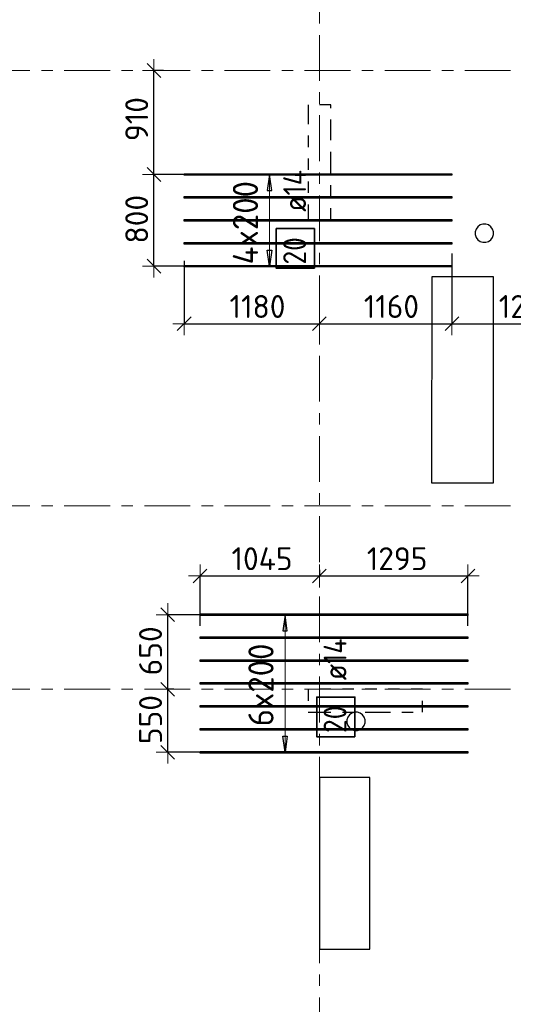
# Model space of a CAD drawing. Header units: metres. Extents: x -38 to 98, y -15 to 21.
# Tile 7 of 147: x 2 to 6, y 5 to 13. Entities that reach past the tile are written whole.
import ezdxf

# ---------------------------------------------------------------- set-up
doc = ezdxf.new("R2010")
doc.units = ezdxf.units.M
doc.header["$PDMODE"] = 65
for name, pattern in [('______11', [0.5, 0.4, -0.05, 0, -0.05]), ('______2', [0.0405, 0.03, -0.0105]), ('______5', [1.1, 0.8, -0.1, 0.1, -0.1])]:
    doc.linetypes.add(name, pattern=pattern)
for name, color, linetype, lineweight in [('XR$1$Осевая линия (1)', 7, '______5', 13), ('XR$4$Перекрытие (1)', 7, 'Continuous', 35), ('XR$4$Размерная линия (1)', 7, 'Continuous', 13)]:
    doc.layers.add(name, color=color, linetype=linetype, lineweight=lineweight)
doc.layers.add('XR$4$Арм.стержн.Доп. Арм верхн.зоны Х', color=7, linetype='Continuous', lineweight=35, true_color=0x8c8cff)
doc.layers.add('XR$6$Стена_ бетон несущ.', color=7, linetype='Continuous', lineweight=70, true_color=0xb4b496)
doc.styles.add('ISOCPEUR', font='txt')
doc.dimstyles.new('DIMSTYLE_3', dxfattribs={"dimtxt": 0.2, "dimasz": 0.2, "dimexe": 0, "dimexo": 0, "dimgap": 0.1, "dimtad": 2, "dimdec": 0, "dimlfac": 1000, "dimrnd": 5, "dimzin": 12, "dimdsep": 46, "dimtxsty": 'ISOCPEUR', "dimblk1": 'ALL_ML_STRICH', "dimblk2": 'ALL_ML_STRICH', "dimsah": 1, "dimcen": 0, "dimclrd": 7, "dimclre": 256, "dimclrt": 7, "dimadec": 0, "dimazin": 0, "dimtfac": 1, "dimtdec": 0, "dimtix": 1, "dimtmove": 2, "dimatfit": 3, "dimfxl": 0, "dimtzin": 0, "dimlwd": 0, "dimlwe": -3, "dimarcsym": 0})
doc.dimstyles.new('DIMSTYLE_33', dxfattribs={"dimtxt": 0.2, "dimasz": 0.2, "dimexe": 0, "dimexo": 0, "dimgap": 0.1, "dimtad": 2, "dimdec": 0, "dimlfac": 1000, "dimrnd": 5, "dimzin": 12, "dimdsep": 46, "dimtxsty": 'ISOCPEUR', "dimblk1": 'ALL_ML_STRICH', "dimblk2": 'ALL_ML_STRICH', "dimsah": 1, "dimcen": 0, "dimclrd": 7, "dimclre": 256, "dimclrt": 7, "dimadec": 0, "dimazin": 0, "dimtfac": 1, "dimtdec": 0, "dimtix": 1, "dimtmove": 2, "dimatfit": 3, "dimfxl": 0, "dimtvp": 1.2, "dimtzin": 0, "dimlwd": 0, "dimlwe": -3, "dimarcsym": 0})

# ---------------------------------------------------------------- blocks, each defined once
blk = doc.blocks.new('ALL_ML_STRICH')
at = {"color": 0, "linetype": 'ByBlock', "lineweight": -2}
for p, q in [((0, -0.5), (0, 0.5)), ((-1, 0), (0.5, 0)), ((-0.3, -0.3), (0.3, 0.3))]:
    blk.add_line(p, q, dxfattribs=at)
blk = doc.blocks.new('*D293')
at = {"layer": 'DEFPOINTS', "color": 7, "linetype": 'Continuous', "lineweight": 13, "transparency": 33554687}
for p in [(4.5, 8.4633), (3.4568, 8.3892), (3.4568, 7.9344)]:
    blk.add_point(p, dxfattribs=at)
at = {"layer": 'XR$4$Размерная линия (1)', "color": 9, "linetype": 'Continuous', "lineweight": -2, "true_color": 0xc7c7c7, "transparency": 33554687}
for p, q in [((4.5, 8.4433), (4.5, 8.3892)), ((3.4568, 7.9544), (3.4568, 8.3892))]:
    blk.add_line(p, q, dxfattribs=at)
at = {"layer": 'XR$4$Размерная линия (1)', "color": 7, "linetype": 'Continuous', "lineweight": -2, "transparency": 33554687}
blk.add_line((3.4568, 8.3892), (4.5, 8.3892), dxfattribs=at)
at = {"layer": 'XR$4$Размерная линия (1)', "color": 7, "linetype": 'Continuous', "lineweight": 13, "transparency": 33554687, "xscale": 0.2, "yscale": 0.2, "zscale": 0.2, "rotation": 180}
blk.add_blockref('ALL_ML_STRICH', (3.4568, 8.3892), dxfattribs=at)
at = {"layer": 'XR$4$Размерная линия (1)', "color": 7, "linetype": 'Continuous', "lineweight": 13, "transparency": 33554687, "xscale": 0.2, "yscale": 0.2, "zscale": 0.2}
blk.add_blockref('ALL_ML_STRICH', (4.5, 8.3892), dxfattribs=at)
at = {"layer": 'XR$4$Размерная линия (1)', "color": 7, "linetype": 'Continuous', "lineweight": 13, "transparency": 33554687, "insert": (3.9984, 8.5392), "char_height": 0.2, "width": 0.8, "attachment_point": 5, "style": 'ISOCPEUR'}
blk.add_mtext('\\A1;{1045}', dxfattribs=at)
blk = doc.blocks.new('*D294')
at = {"layer": 'DEFPOINTS', "color": 7, "linetype": 'Continuous', "lineweight": 13, "transparency": 33554687}
for p in [(4.5, 8.4633), (4.5, 8.3892), (5.7968, 7.9344)]:
    blk.add_point(p, dxfattribs=at)
at = {"layer": 'XR$4$Размерная линия (1)', "color": 9, "linetype": 'Continuous', "lineweight": -2, "true_color": 0xc7c7c7, "transparency": 33554687}
for p, q in [((4.5, 8.4433), (4.5, 8.3892)), ((5.7968, 7.9544), (5.7968, 8.3892))]:
    blk.add_line(p, q, dxfattribs=at)
at = {"layer": 'XR$4$Размерная линия (1)', "color": 7, "linetype": 'Continuous', "lineweight": -2, "transparency": 33554687}
blk.add_line((4.5, 8.3892), (5.7968, 8.3892), dxfattribs=at)
at = {"layer": 'XR$4$Размерная линия (1)', "color": 7, "linetype": 'Continuous', "lineweight": 13, "transparency": 33554687, "xscale": 0.2, "yscale": 0.2, "zscale": 0.2, "rotation": 180}
blk.add_blockref('ALL_ML_STRICH', (4.5, 8.3892), dxfattribs=at)
at = {"layer": 'XR$4$Размерная линия (1)', "color": 7, "linetype": 'Continuous', "lineweight": 13, "transparency": 33554687, "xscale": 0.2, "yscale": 0.2, "zscale": 0.2}
blk.add_blockref('ALL_ML_STRICH', (5.7968, 8.3892), dxfattribs=at)
at = {"layer": 'XR$4$Размерная линия (1)', "color": 7, "linetype": 'Continuous', "lineweight": 13, "transparency": 33554687, "insert": (5.1784, 8.5392), "char_height": 0.2, "width": 0.8, "attachment_point": 5, "style": 'ISOCPEUR'}
blk.add_mtext('\\A1;{1295}', dxfattribs=at)
blk = doc.blocks.new('*D295')
at = {"layer": 'DEFPOINTS', "color": 7, "linetype": 'Continuous', "lineweight": 13, "transparency": 33554687}
for p in [(3.2485, 7.4), (3.1739, 6.8503), (3.4956, 6.8503)]:
    blk.add_point(p, dxfattribs=at)
at = {"layer": 'XR$4$Размерная линия (1)', "color": 9, "linetype": 'Continuous', "lineweight": -2, "true_color": 0xc7c7c7, "transparency": 33554687}
for p, q in [((3.2285, 7.4), (3.1739, 7.4)), ((3.4756, 6.8503), (3.1739, 6.8503))]:
    blk.add_line(p, q, dxfattribs=at)
at = {"layer": 'XR$4$Размерная линия (1)', "color": 7, "linetype": 'Continuous', "lineweight": -2, "transparency": 33554687}
blk.add_line((3.1739, 6.8503), (3.1739, 7.4), dxfattribs=at)
at = {"layer": 'XR$4$Размерная линия (1)', "color": 7, "linetype": 'Continuous', "lineweight": 13, "transparency": 33554687, "xscale": 0.2, "yscale": 0.2, "zscale": 0.2}
for p, rotation in [((3.1739, 7.4), 90), ((3.1739, 6.8503), 270)]:
    blk.add_blockref('ALL_ML_STRICH', p, dxfattribs=dict(at, rotation=rotation))
at = {"layer": 'XR$4$Размерная линия (1)', "color": 7, "linetype": 'Continuous', "lineweight": 13, "transparency": 33554687, "insert": (3.0239, 7.1351), "char_height": 0.2, "width": 0.6, "attachment_point": 5, "rotation": 90, "style": 'ISOCPEUR'}
blk.add_mtext('\\A1;{550}', dxfattribs=at)
blk = doc.blocks.new('*D296')
at = {"layer": 'DEFPOINTS', "color": 7, "linetype": 'Continuous', "lineweight": 13, "transparency": 33554687}
for p in [(3.5138, 8.0503), (3.1739, 7.4), (3.2485, 7.4)]:
    blk.add_point(p, dxfattribs=at)
at = {"layer": 'XR$4$Размерная линия (1)', "color": 9, "linetype": 'Continuous', "lineweight": -2, "true_color": 0xc7c7c7, "transparency": 33554687}
for p, q in [((3.4938, 8.0503), (3.1739, 8.0503)), ((3.2285, 7.4), (3.1739, 7.4))]:
    blk.add_line(p, q, dxfattribs=at)
at = {"layer": 'XR$4$Размерная линия (1)', "color": 7, "linetype": 'Continuous', "lineweight": -2, "transparency": 33554687}
blk.add_line((3.1739, 7.4), (3.1739, 8.0503), dxfattribs=at)
at = {"layer": 'XR$4$Размерная линия (1)', "color": 7, "linetype": 'Continuous', "lineweight": 13, "transparency": 33554687, "xscale": 0.2, "yscale": 0.2, "zscale": 0.2}
for p, rotation in [((3.1739, 8.0503), 90), ((3.1739, 7.4), 270)]:
    blk.add_blockref('ALL_ML_STRICH', p, dxfattribs=dict(at, rotation=rotation))
at = {"layer": 'XR$4$Размерная линия (1)', "color": 7, "linetype": 'Continuous', "lineweight": 13, "transparency": 33554687, "insert": (3.0239, 7.7351), "char_height": 0.2, "width": 0.6, "attachment_point": 5, "rotation": 90, "style": 'ISOCPEUR'}
blk.add_mtext('\\A1;{650}', dxfattribs=at)
blk = doc.blocks.new('*D297')
at = {"layer": 'DEFPOINTS', "color": 7, "linetype": 'Continuous', "lineweight": 13, "transparency": 33554687}
for p in [(3.365, 11.8924), (3.0533, 11.0924), (3.3759, 11.0924)]:
    blk.add_point(p, dxfattribs=at)
at = {"layer": 'XR$4$Размерная линия (1)', "color": 9, "linetype": 'Continuous', "lineweight": -2, "true_color": 0xc7c7c7, "transparency": 33554687}
for p, q in [((3.345, 11.8924), (3.0533, 11.8924)), ((3.3559, 11.0924), (3.0533, 11.0924))]:
    blk.add_line(p, q, dxfattribs=at)
at = {"layer": 'XR$4$Размерная линия (1)', "color": 7, "linetype": 'Continuous', "lineweight": -2, "transparency": 33554687}
blk.add_line((3.0533, 11.0924), (3.0533, 11.8924), dxfattribs=at)
at = {"layer": 'XR$4$Размерная линия (1)', "color": 7, "linetype": 'Continuous', "lineweight": 13, "transparency": 33554687, "xscale": 0.2, "yscale": 0.2, "zscale": 0.2}
for p, rotation in [((3.0533, 11.8924), 90), ((3.0533, 11.0924), 270)]:
    blk.add_blockref('ALL_ML_STRICH', p, dxfattribs=dict(at, rotation=rotation))
at = {"layer": 'XR$4$Размерная линия (1)', "color": 7, "linetype": 'Continuous', "lineweight": 13, "transparency": 33554687, "insert": (2.9033, 11.5024), "char_height": 0.2, "width": 0.6, "attachment_point": 5, "rotation": 90, "style": 'ISOCPEUR'}
blk.add_mtext('\\A1;{800}', dxfattribs=at)
blk = doc.blocks.new('*D298')
at = {"layer": 'DEFPOINTS', "color": 7, "linetype": 'Continuous', "lineweight": 13, "transparency": 33554687}
for p in [(3.1585, 12.8), (3.0533, 11.8924), (3.365, 11.8924)]:
    blk.add_point(p, dxfattribs=at)
at = {"layer": 'XR$4$Размерная линия (1)', "color": 9, "linetype": 'Continuous', "lineweight": -2, "true_color": 0xc7c7c7, "transparency": 33554687}
for p, q in [((3.1385, 12.8), (3.0533, 12.8)), ((3.345, 11.8924), (3.0533, 11.8924))]:
    blk.add_line(p, q, dxfattribs=at)
at = {"layer": 'XR$4$Размерная линия (1)', "color": 7, "linetype": 'Continuous', "lineweight": -2, "transparency": 33554687}
blk.add_line((3.0533, 11.8924), (3.0533, 12.8), dxfattribs=at)
at = {"layer": 'XR$4$Размерная линия (1)', "color": 7, "linetype": 'Continuous', "lineweight": 13, "transparency": 33554687, "xscale": 0.2, "yscale": 0.2, "zscale": 0.2}
for p, rotation in [((3.0533, 12.8), 90), ((3.0533, 11.8924), 270)]:
    blk.add_blockref('ALL_ML_STRICH', p, dxfattribs=dict(at, rotation=rotation))
at = {"layer": 'XR$4$Размерная линия (1)', "color": 7, "linetype": 'Continuous', "lineweight": 13, "transparency": 33554687, "insert": (2.9033, 12.3762), "char_height": 0.2, "width": 0.6, "attachment_point": 5, "rotation": 90, "style": 'ISOCPEUR'}
blk.add_mtext('\\A1;{910}', dxfattribs=at)
blk = doc.blocks.new('*D301')
at = {"layer": 'DEFPOINTS', "color": 7, "linetype": 'Continuous', "lineweight": 13, "transparency": 33554687}
for p in [(3.3178, 11.1588), (3.3178, 10.5905), (4.5, 10.6277)]:
    blk.add_point(p, dxfattribs=at)
at = {"layer": 'XR$4$Размерная линия (1)', "color": 9, "linetype": 'Continuous', "lineweight": -2, "true_color": 0xc7c7c7, "transparency": 33554687}
for p, q in [((3.3178, 11.1388), (3.3178, 10.5905)), ((4.5, 10.5905), (4.5, 10.5905))]:
    blk.add_line(p, q, dxfattribs=at)
at = {"layer": 'XR$4$Размерная линия (1)', "color": 7, "linetype": 'Continuous', "lineweight": -2, "transparency": 33554687}
blk.add_line((3.3178, 10.5905), (4.5, 10.5905), dxfattribs=at)
at = {"layer": 'XR$4$Размерная линия (1)', "color": 7, "linetype": 'Continuous', "lineweight": 13, "transparency": 33554687, "xscale": 0.2, "yscale": 0.2, "zscale": 0.2, "rotation": 180}
blk.add_blockref('ALL_ML_STRICH', (3.3178, 10.5905), dxfattribs=at)
at = {"layer": 'XR$4$Размерная линия (1)', "color": 7, "linetype": 'Continuous', "lineweight": 13, "transparency": 33554687, "xscale": 0.2, "yscale": 0.2, "zscale": 0.2}
blk.add_blockref('ALL_ML_STRICH', (4.5, 10.5905), dxfattribs=at)
at = {"layer": 'XR$4$Размерная линия (1)', "color": 7, "linetype": 'Continuous', "lineweight": 13, "transparency": 33554687, "insert": (3.9589, 10.7405), "char_height": 0.2, "width": 0.8, "attachment_point": 5, "style": 'ISOCPEUR'}
blk.add_mtext('\\A1;{1180}', dxfattribs=at)
blk = doc.blocks.new('*D302')
at = {"layer": 'DEFPOINTS', "color": 7, "linetype": 'Continuous', "lineweight": 13, "transparency": 33554687}
for p in [(5.6578, 11.2236), (4.5, 10.6277), (4.5, 10.5905)]:
    blk.add_point(p, dxfattribs=at)
at = {"layer": 'XR$4$Размерная линия (1)', "color": 9, "linetype": 'Continuous', "lineweight": -2, "true_color": 0xc7c7c7, "transparency": 33554687}
for p, q in [((5.6578, 11.2036), (5.6578, 10.5905)), ((4.5, 10.5905), (4.5, 10.5905))]:
    blk.add_line(p, q, dxfattribs=at)
at = {"layer": 'XR$4$Размерная линия (1)', "color": 7, "linetype": 'Continuous', "lineweight": -2, "transparency": 33554687}
blk.add_line((4.5, 10.5905), (5.6578, 10.5905), dxfattribs=at)
at = {"layer": 'XR$4$Размерная линия (1)', "color": 7, "linetype": 'Continuous', "lineweight": 13, "transparency": 33554687, "xscale": 0.2, "yscale": 0.2, "zscale": 0.2, "rotation": 180}
blk.add_blockref('ALL_ML_STRICH', (4.5, 10.5905), dxfattribs=at)
at = {"layer": 'XR$4$Размерная линия (1)', "color": 7, "linetype": 'Continuous', "lineweight": 13, "transparency": 33554687, "xscale": 0.2, "yscale": 0.2, "zscale": 0.2}
blk.add_blockref('ALL_ML_STRICH', (5.6578, 10.5905), dxfattribs=at)
at = {"layer": 'XR$4$Размерная линия (1)', "color": 7, "linetype": 'Continuous', "lineweight": 13, "transparency": 33554687, "insert": (5.1289, 10.7405), "char_height": 0.2, "width": 0.8, "attachment_point": 5, "style": 'ISOCPEUR'}
blk.add_mtext('\\A1;{1160}', dxfattribs=at)
blk = doc.blocks.new('*D303')
at = {"layer": 'DEFPOINTS', "color": 7, "linetype": 'Continuous', "lineweight": 13, "transparency": 33554687}
for p in [(5.6578, 11.2236), (6.9302, 11.2495), (5.6578, 10.5905)]:
    blk.add_point(p, dxfattribs=at)
at = {"layer": 'XR$4$Размерная линия (1)', "color": 9, "linetype": 'Continuous', "lineweight": -2, "true_color": 0xc7c7c7, "transparency": 33554687}
for p, q in [((5.6578, 11.2036), (5.6578, 10.5905)), ((6.9302, 11.2295), (6.9302, 10.5905))]:
    blk.add_line(p, q, dxfattribs=at)
at = {"layer": 'XR$4$Размерная линия (1)', "color": 7, "linetype": 'Continuous', "lineweight": -2, "transparency": 33554687}
blk.add_line((5.6578, 10.5905), (6.9302, 10.5905), dxfattribs=at)
at = {"layer": 'XR$4$Размерная линия (1)', "color": 7, "linetype": 'Continuous', "lineweight": 13, "transparency": 33554687, "xscale": 0.2, "yscale": 0.2, "zscale": 0.2, "rotation": 180}
blk.add_blockref('ALL_ML_STRICH', (5.6578, 10.5905), dxfattribs=at)
at = {"layer": 'XR$4$Размерная линия (1)', "color": 7, "linetype": 'Continuous', "lineweight": 13, "transparency": 33554687, "xscale": 0.2, "yscale": 0.2, "zscale": 0.2}
blk.add_blockref('ALL_ML_STRICH', (6.9302, 10.5905), dxfattribs=at)
at = {"layer": 'XR$4$Размерная линия (1)', "color": 7, "linetype": 'Continuous', "lineweight": 13, "transparency": 33554687, "insert": (6.324, 10.7405), "char_height": 0.2, "width": 0.8, "attachment_point": 5, "style": 'ISOCPEUR'}
blk.add_mtext('\\A1;{1270}', dxfattribs=at)

msp = doc.modelspace()

# ---------------------------------------------------------------- linework, layer by layer
at = {"layer": 'XR$1$Осевая линия (1)', "color": 253, "linetype": '______11', "lineweight": 13, "true_color": 0xa0a0a0, "transparency": 33554687}
for p, q in [((4.5, -3.39), (4.5, 19.78)), ((-2.63, 12.8), (62.6, 12.8)), ((-2.63, 9), (62.6, 9)), ((-2.63, 7.4), (62.6, 7.4))]:
    msp.add_line(p, q, dxfattribs=at)
at = {"layer": 'XR$4$Арм.стержн.Доп. Арм верхн.зоны Х', "color": 253, "linetype": 'Continuous', "lineweight": -3, "true_color": 0xa0a0a0, "transparency": 33554687}
for p, q in [((4.0631, 11.8924), (3.9631, 11.8924)), ((4.0631, 11.8924), (4.1631, 11.8924)), ((4.0631, 11.0924), (3.9631, 11.0924)), ((4.0631, 11.0924), (4.1631, 11.0924)), ((4.1989, 8.0503), (4.0989, 8.0503)), ((4.1989, 8.0503), (4.2989, 8.0503)), ((4.1989, 6.8503), (4.0989, 6.8503)), ((4.1989, 6.8503), (4.2989, 6.8503))]:
    msp.add_line(p, q, dxfattribs=at)
at = {"layer": 'XR$4$Арм.стержн.Доп. Арм верхн.зоны Х', "color": 7, "linetype": 'Continuous', "lineweight": 25, "transparency": 33554687}
for p, q in [((4.0631, 11.8924), (4.0431, 11.7524)), ((4.0831, 11.7524), (4.0631, 11.8924)), ((4.0431, 11.7524), (4.0831, 11.7524)), ((4.0631, 11.0924), (4.0431, 11.2324)), ((4.0431, 11.2324), (4.0831, 11.2324)), ((4.0831, 11.2324), (4.0631, 11.0924)), ((4.1989, 8.0503), (4.1789, 7.9103)), ((4.2189, 7.9103), (4.1989, 8.0503)), ((4.1789, 7.9103), (4.2189, 7.9103)), ((4.1989, 6.8503), (4.1789, 6.9903)), ((4.1789, 6.9903), (4.2189, 6.9903)), ((4.2189, 6.9903), (4.1989, 6.8503))]:
    msp.add_line(p, q, dxfattribs=at)
at = {"layer": 'XR$4$Арм.стержн.Доп. Арм верхн.зоны Х', "color": 7, "linetype": 'Continuous', "lineweight": 13, "transparency": 33554687}
for p, q in [((4.0631, 11.8924), (4.0631, 11.8924)), ((4.0631, 11.0924), (4.0631, 11.8924)), ((4.0631, 11.0924), (4.0631, 11.0924)), ((4.1989, 8.0503), (4.1989, 8.0503)), ((4.1989, 6.8503), (4.1989, 8.0503)), ((4.1989, 6.8503), (4.1989, 6.8503))]:
    msp.add_line(p, q, dxfattribs=at)
at = {"layer": 'XR$4$Арм.стержн.Доп. Арм верхн.зоны Х', "color": 7, "linetype": 'Continuous', "lineweight": 25, "transparency": 33554687}
for points in [[(5.6578, 11.8854), (3.3178, 11.8854), (3.3178, 11.8994), (5.6578, 11.8994), (5.6578, 11.8854)], [(5.6578, 11.6854), (3.3178, 11.6854), (3.3178, 11.6994), (5.6578, 11.6994), (5.6578, 11.6854)], [(5.6578, 11.4854), (3.3178, 11.4854), (3.3178, 11.4994), (5.6578, 11.4994), (5.6578, 11.4854)], [(5.6578, 11.2854), (3.3178, 11.2854), (3.3178, 11.2994), (5.6578, 11.2994), (5.6578, 11.2854)], [(5.6578, 11.0854), (3.3178, 11.0854), (3.3178, 11.0994), (5.6578, 11.0994), (5.6578, 11.0854)], [(5.7968, 8.0433), (3.4568, 8.0433), (3.4568, 8.0573), (5.7968, 8.0573), (5.7968, 8.0433)], [(5.7968, 7.8433), (3.4568, 7.8433), (3.4568, 7.8573), (5.7968, 7.8573), (5.7968, 7.8433)], [(5.7968, 7.6433), (3.4568, 7.6433), (3.4568, 7.6573), (5.7968, 7.6573), (5.7968, 7.6433)], [(5.7968, 7.4433), (3.4568, 7.4433), (3.4568, 7.4573), (5.7968, 7.4573), (5.7968, 7.4433)], [(5.7968, 7.2433), (3.4568, 7.2433), (3.4568, 7.2573), (5.7968, 7.2573), (5.7968, 7.2433)], [(5.7968, 7.0433), (3.4568, 7.0433), (3.4568, 7.0573), (5.7968, 7.0573), (5.7968, 7.0433)], [(5.7968, 6.8433), (3.4568, 6.8433), (3.4568, 6.8573), (5.7968, 6.8573), (5.7968, 6.8433)]]:
    msp.add_lwpolyline(points, dxfattribs=at)
at = {"layer": 'XR$4$Арм.стержн.Доп. Арм верхн.зоны Х', "color": 7, "linetype": 'Continuous', "lineweight": 35, "transparency": 33554687}
for points in [[(4.4564, 11.0737), (4.4564, 11.4203), (4.1231, 11.4203), (4.1231, 11.0737), (4.4564, 11.0737)], [(4.8095, 6.9849), (4.8095, 7.3315), (4.4762, 7.3315), (4.4762, 6.9849), (4.8095, 6.9849)]]:
    msp.add_lwpolyline(points, dxfattribs=at)
at = {"layer": 'XR$4$Перекрытие (1)', "color": 7, "linetype": 'Continuous', "lineweight": 25, "transparency": 33554687}
for p, q in [((5.8832, 11.4373), (5.8684, 11.4169)), ((5.9036, 11.4521), (5.8832, 11.4373)), ((5.9276, 11.4599), (5.9036, 11.4521)), ((5.9529, 11.4599), (5.9276, 11.4599)), ((5.9769, 11.4521), (5.9529, 11.4599)), ((5.9973, 11.4373), (5.9769, 11.4521)), ((6.0121, 11.4169), (5.9973, 11.4373)), ((5.8684, 11.4169), (5.8606, 11.3929)), ((5.8606, 11.3929), (5.8606, 11.3676)), ((5.8606, 11.3676), (5.8684, 11.3436)), ((6.0199, 11.3929), (6.0121, 11.4169)), ((6.0121, 11.3436), (6.0199, 11.3676)), ((6.0199, 11.3676), (6.0199, 11.3929)), ((5.8684, 11.3436), (5.8832, 11.3232)), ((5.8832, 11.3232), (5.9036, 11.3084)), ((5.9036, 11.3084), (5.9276, 11.3006)), ((5.9276, 11.3006), (5.9529, 11.3006)), ((5.9529, 11.3006), (5.9769, 11.3084)), ((5.9769, 11.3084), (5.9973, 11.3232)), ((5.9973, 11.3232), (6.0121, 11.3436)), ((5.4806, 11.0007), (5.4802, 9.2007)), ((6.0206, 11.0007), (5.4806, 11.0007)), ((6.0202, 9.2007), (6.0206, 11.0007)), ((5.4802, 9.2007), (6.0202, 9.2007)), ((4.7481, 7.1569), (4.7403, 7.1329)), ((4.763, 7.1773), (4.7481, 7.1569)), ((4.7834, 7.1921), (4.763, 7.1773)), ((4.8074, 7.1999), (4.7834, 7.1921)), ((4.8326, 7.1999), (4.8074, 7.1999)), ((4.8566, 7.1921), (4.8326, 7.1999)), ((4.877, 7.1773), (4.8566, 7.1921)), ((4.8919, 7.1569), (4.877, 7.1773)), ((4.8997, 7.1329), (4.8919, 7.1569)), ((4.7403, 7.1329), (4.7403, 7.1076)), ((4.7403, 7.1076), (4.7481, 7.0836)), ((4.7481, 7.0836), (4.763, 7.0632)), ((4.763, 7.0632), (4.7834, 7.0484)), ((4.7834, 7.0484), (4.8074, 7.0406)), ((4.8326, 7.0406), (4.8566, 7.0484)), ((4.8566, 7.0484), (4.877, 7.0632)), ((4.877, 7.0632), (4.8919, 7.0836)), ((4.8919, 7.0836), (4.8997, 7.1076)), ((4.8997, 7.1076), (4.8997, 7.1329)), ((4.8074, 7.0406), (4.8326, 7.0406)), ((4.9399, 6.6303), (4.4999, 6.6302)), ((4.4999, 6.6302), (4.5001, 5.1302)), ((4.9401, 5.1303), (4.9399, 6.6303)), ((4.5001, 5.1302), (4.9401, 5.1303))]:
    msp.add_line(p, q, dxfattribs=at)
at = {"layer": 'XR$6$Стена_ бетон несущ.', "color": 253, "linetype": '______2', "lineweight": -3, "true_color": 0xa0a0a0, "transparency": 33554687}
for p, q in [((4.6, 12.5), (4.4, 12.5)), ((4.4, 12.5), (4.4, 12.4319)), ((4.6, 12.2716), (4.6, 12.5)), ((4.4, 12.4319), (4.4, 11.58)), ((4.6, 12.1916), (4.6, 12.2716)), ((4.6, 11.9916), (4.6, 12.1916)), ((4.6, 11.9116), (4.6, 11.9916)), ((4.6, 11.7), (4.6, 11.9116)), ((4.6, 11.5), (4.6, 11.7)), ((4.4, 11.58), (4.4, 11.5)), ((4.4, 11.5), (4.6, 11.5)), ((5.4, 7.4), (4.4, 7.4)), ((4.4, 7.4), (4.4, 7.2)), ((5.4, 7.2), (5.4, 7.4)), ((4.4, 7.2), (4.42, 7.2)), ((4.42, 7.2), (4.5, 7.2)), ((4.5, 7.2), (4.94, 7.2)), ((4.94, 7.2), (5.02, 7.2)), ((5.02, 7.2), (5.4, 7.2))]:
    msp.add_line(p, q, dxfattribs=at)

# ---------------------------------------------------------------- texts
at = {"layer": 'XR$4$Арм.стержн.Доп. Арм верхн.зоны Х', "color": 7, "linetype": 'Continuous', "lineweight": 13, "transparency": 33554687, "char_height": 0.22, "attachment_point": 7, "rotation": 90, "style": 'ISOCPEUR'}
for s, insert, width in [('\\W0.95;4x200', (3.9631, 11.1074), 0.895564), ('\\W0.95;6x200', (4.0989, 7.0763), 0.873359)]:
    msp.add_mtext(s, dxfattribs=dict(at, insert=insert, width=width))
at = {"layer": 'XR$4$Арм.стержн.Доп. Арм верхн.зоны Х', "color": 7, "linetype": 'Continuous', "lineweight": 25, "transparency": 33554687, "char_height": 0.2, "attachment_point": 7, "rotation": 90, "style": 'ISOCPEUR'}
for s, insert, width in [('\\W0.89; ø14 ', (4.3831, 11.4537), 0.769432), ('\\W0.87;20', (4.3831, 11.107), 0.367208), ('\\W0.89; ø14 ', (4.7362, 7.3649), 0.769432), ('\\W0.87;20', (4.7362, 7.0182), 0.367208)]:
    msp.add_mtext(s, dxfattribs=dict(at, insert=insert, width=width))

# ---------------------------------------------------------------- dimensions: what is measured, and where the dimension line sits
at = {"layer": 'XR$4$Размерная линия (1)', "color": 7, "linetype": 'Continuous', "lineweight": 13, "transparency": 33554687}
for base, p1, p2, dimstyle, picture, middle in [((3.0533, 12.8), (3.345, 11.8924), (3.1385, 12.8), 'DIMSTYLE_3', '*D298', (2.9033, 12.3762)), ((3.0533, 11.8924), (3.3559, 11.0924), (3.345, 11.8924), 'DIMSTYLE_3', '*D297', (2.9033, 11.5024)), ((3.1739, 8.0503), (3.2285, 7.4), (3.4938, 8.0503), 'DIMSTYLE_3', '*D296', (3.0239, 7.7351)), ((3.1739, 7.4), (3.4756, 6.8503), (3.2285, 7.4), 'DIMSTYLE_33', '*D295', (3.0239, 7.1351))]:
    dim = msp.add_linear_dim(base=base, p1=p1, p2=p2, angle=90, dimstyle=dimstyle, override={"dimpost": '<>', "dimclrd": 7, "dimclre": 9, "dimclrt": 7, "dimlwd": 0, "dimlwe": 65533}, dxfattribs=at)
    dim.commit()
    dim.dimension.update_dxf_attribs({"geometry": picture, "text_midpoint": middle, "dimtype": 160})
for base, p1, p2, picture, middle in [((5.6578, 10.5905), (4.5, 10.5905), (5.6578, 11.2036), '*D302', (5.1289, 10.7405)), ((6.9302, 10.5905), (5.6578, 11.2036), (6.9302, 11.2295), '*D303', (6.324, 10.7405)), ((4.5, 10.5905), (3.3178, 11.1388), (4.5, 10.5905), '*D301', (3.9589, 10.7405)), ((4.5, 8.3892), (3.4568, 7.9544), (4.5, 8.4433), '*D293', (3.9984, 8.5392)), ((5.7968, 8.3892), (4.5, 8.4433), (5.7968, 7.9544), '*D294', (5.1784, 8.5392))]:
    dim = msp.add_linear_dim(base=base, p1=p1, p2=p2, dimstyle='DIMSTYLE_3', override={"dimpost": '<>', "dimclrd": 7, "dimclre": 9, "dimclrt": 7, "dimlwd": 0, "dimlwe": 65533}, dxfattribs=at)
    dim.commit()
    dim.dimension.update_dxf_attribs({"geometry": picture, "text_midpoint": middle, "dimtype": 160})

doc.saveas('drawing.dxf')
